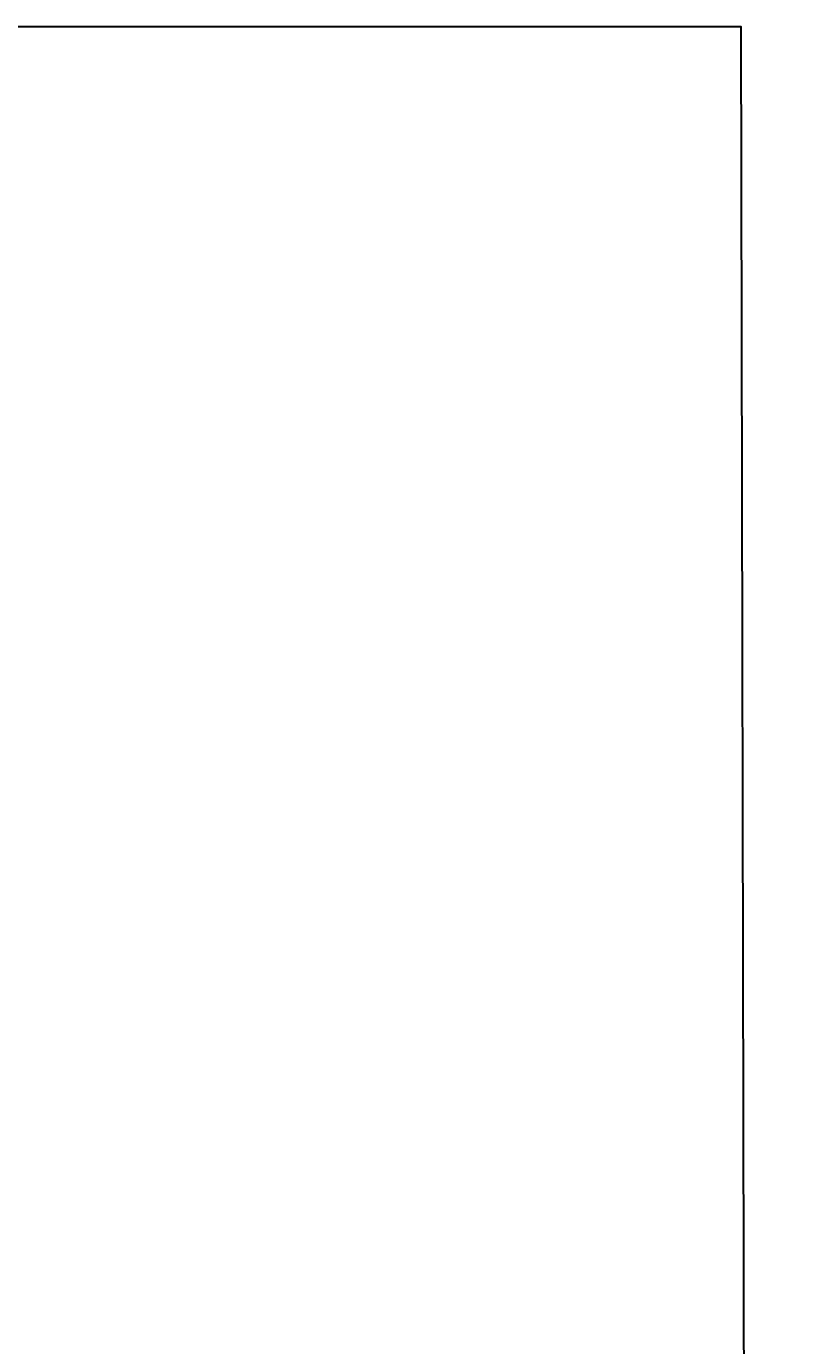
# Model space of a CAD drawing. Header units: millimetres. Extents: x 12962 to 32397, y -4138 to -1429.
# Tile 38 of 41: x 14064 to 14397, y -1989 to -1429. Entities that reach past the tile are written whole.
import ezdxf

# ---------------------------------------------------------------- set-up
doc = ezdxf.new("R2010")
doc.units = ezdxf.units.MM
doc.layers.add('1', color=7, linetype='Continuous')
doc.styles.add('УКЛ_Шрифт (3)', font='isocpeur.ttf', dxfattribs={"height": 300})

# ---------------------------------------------------------------- blocks, each defined once
blk = doc.blocks.new('123a')
at = {"color": 7, "lineweight": -3, "char_height": 300, "attachment_point": 1, "style": 'УКЛ_Шрифт (3)'}
for s, insert, width in [('\\pi591.29436;РАЗВИТИЕ СИСТЕМЫ КАНАЛИЗАЦИИ Р/Ц КУМКУРГАНСКОГО \\P\\pi2406.29436;РАЙОНА СУРХАНДАРЬИНСКОЙ ОБЛАСТИ', (-2729275, 1063431), 12192.59), ('\\pi6202.944;Переход через канал', (-2733719, 1061590), 13035.89)]:
    blk.add_mtext(s, dxfattribs=dict(at, insert=insert, width=width))

msp = doc.modelspace()

# ---------------------------------------------------------------- linework, layer by layer
at = {"layer": '1', "color": 2, "lineweight": 30}
msp.add_lwpolyline([(12961.955, -1429.432), (14367.112, -1429.432), (14372.871, -4137.977), (12967.714, -4137.977)], close=True, dxfattribs=at)

# ---------------------------------------------------------------- block references
at = {"lineweight": -2, "xscale": 0.01000000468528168, "yscale": 0.01000000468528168, "zscale": 0.01000000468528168}
msp.add_blockref('123a', (41108.968, -12540.399), dxfattribs=at)

doc.saveas('drawing.dxf')
